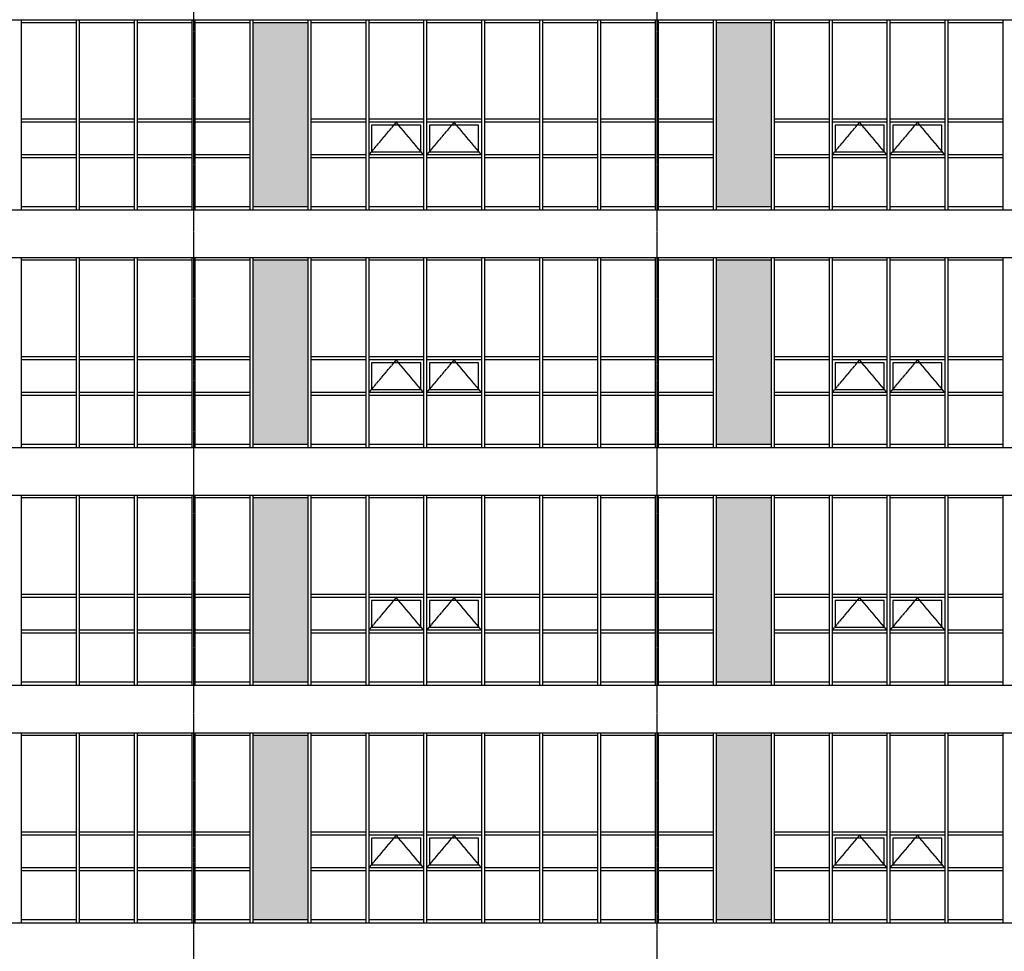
# Model space of a CAD drawing. Header units: millimetres. Extents: x 3445018 to 4174071, y -6064565 to -5122887.
# Tile 138 of 192: x 3752399 to 3768974, y -5332919 to -5317239. Entities that reach past the tile are written whole.
import ezdxf

# ---------------------------------------------------------------- set-up
doc = ezdxf.new("R2010")
doc.units = ezdxf.units.MM
doc.header["$MEASUREMENT"] = 0
doc.linetypes.add('CEN', pattern=[66, 60, -2, 2, -2])
for name, color, linetype in [('CEN', 13, 'CEN'), ('FI', 6, 'CONTINUOUS'), ('SO-252', 252, 'CONTINUOUS'), ('WIN1', 4, 'CONTINUOUS'), ('WIN2', 9, 'CONTINUOUS')]:
    doc.layers.add(name, color=color, linetype=linetype)

msp = doc.modelspace()

# ---------------------------------------------------------------- hatches: boundary and pattern name
at = {"layer": 'SO-252', "ltscale": 200}
h = msp.add_hatch(color=256, dxfattribs=at)
h.dxf.hatch_style = 1
h.paths.add_polyline_path([(3779724.138, -5317289.461), (3780749.138, -5317289.461), (3780749.138, -5320389.461), (3779724.138, -5320389.461)])
h.paths.add_polyline_path([(3771924.138, -5317289.461), (3772849.138, -5317289.461), (3772849.138, -5320389.461), (3771924.138, -5320389.461)])
h.paths.add_polyline_path([(3764124.138, -5317289.461), (3765049.138, -5317289.461), (3765049.138, -5320389.461), (3764124.138, -5320389.461)])
h.paths.add_polyline_path([(3756324.138, -5317289.461), (3757249.138, -5317289.461), (3757249.138, -5320389.461), (3756324.138, -5320389.461)])
h.paths.add_polyline_path([(3748524.138, -5317289.461), (3749449.138, -5317289.461), (3749449.138, -5320389.461), (3748524.138, -5320389.461)])
h = msp.add_hatch(color=256, dxfattribs=at)
h.dxf.hatch_style = 1
h.paths.add_polyline_path([(3779724.138, -5321289.461), (3780749.138, -5321289.461), (3780749.138, -5324389.461), (3779724.138, -5324389.461)])
h.paths.add_polyline_path([(3771924.138, -5321289.461), (3772849.138, -5321289.461), (3772849.138, -5324389.461), (3771924.138, -5324389.461)])
h.paths.add_polyline_path([(3764124.138, -5321289.461), (3765049.138, -5321289.461), (3765049.138, -5324389.461), (3764124.138, -5324389.461)])
h.paths.add_polyline_path([(3756324.138, -5321289.461), (3757249.138, -5321289.461), (3757249.138, -5324389.461), (3756324.138, -5324389.461)])
h.paths.add_polyline_path([(3748524.138, -5321289.461), (3749449.138, -5321289.461), (3749449.138, -5324389.461), (3748524.138, -5324389.461)])
h = msp.add_hatch(color=256, dxfattribs=at)
h.dxf.hatch_style = 1
h.paths.add_polyline_path([(3779724.138, -5325289.461), (3780749.138, -5325289.461), (3780749.138, -5328389.461), (3779724.138, -5328389.461)])
h.paths.add_polyline_path([(3771924.138, -5325289.461), (3772849.138, -5325289.461), (3772849.138, -5328389.461), (3771924.138, -5328389.461)])
h.paths.add_polyline_path([(3764124.138, -5325289.461), (3765049.138, -5325289.461), (3765049.138, -5328389.461), (3764124.138, -5328389.461)])
h.paths.add_polyline_path([(3756324.138, -5325289.461), (3757249.138, -5325289.461), (3757249.138, -5328389.461), (3756324.138, -5328389.461)])
h.paths.add_polyline_path([(3748524.138, -5325289.461), (3749449.138, -5325289.461), (3749449.138, -5328389.461), (3748524.138, -5328389.461)])
h = msp.add_hatch(color=256, dxfattribs=at)
h.dxf.hatch_style = 1
h.paths.add_polyline_path([(3779724.138, -5329289.461), (3780749.138, -5329289.461), (3780749.138, -5332389.461), (3779724.138, -5332389.461)])
h.paths.add_polyline_path([(3771924.138, -5329289.461), (3772849.138, -5329289.461), (3772849.138, -5332389.461), (3771924.138, -5332389.461)])
h.paths.add_polyline_path([(3764124.138, -5329289.461), (3765049.138, -5329289.461), (3765049.138, -5332389.461), (3764124.138, -5332389.461)])
h.paths.add_polyline_path([(3756324.138, -5329289.461), (3757249.138, -5329289.461), (3757249.138, -5332389.461), (3756324.138, -5332389.461)])
h.paths.add_polyline_path([(3748524.138, -5329289.461), (3749449.138, -5329289.461), (3749449.138, -5332389.461), (3748524.138, -5332389.461)])

# ---------------------------------------------------------------- linework, layer by layer
at = {"layer": 'CEN'}
for p, q in [((3755324.138, -5293351.227), (3755324.138, -5349279.63)), ((3763124.138, -5293351.227), (3763124.138, -5349279.63)), ((3741116.369, -5320439.461), (3785824.138, -5320439.461)), ((3741116.369, -5324439.461), (3785824.138, -5324439.461)), ((3741116.369, -5328439.461), (3785824.138, -5328439.461)), ((3741116.369, -5332439.461), (3785824.138, -5332439.461))]:
    msp.add_line(p, q, dxfattribs=at)
for points in [[(3759199.138, -5319514.461), (3758736.638, -5318964.461), (3758274.138, -5319514.461)], [(3760174.138, -5319514.461), (3759711.638, -5318964.461), (3759249.138, -5319514.461)], [(3766999.138, -5319514.461), (3766536.638, -5318964.461), (3766074.138, -5319514.461)], [(3767974.138, -5319514.461), (3767511.638, -5318964.461), (3767049.138, -5319514.461)], [(3759199.138, -5323514.461), (3758736.638, -5322964.461), (3758274.138, -5323514.461)], [(3760174.138, -5323514.461), (3759711.638, -5322964.461), (3759249.138, -5323514.461)], [(3766999.138, -5323514.461), (3766536.638, -5322964.461), (3766074.138, -5323514.461)], [(3767974.138, -5323514.461), (3767511.638, -5322964.461), (3767049.138, -5323514.461)], [(3759199.138, -5327514.461), (3758736.638, -5326964.461), (3758274.138, -5327514.461)], [(3760174.138, -5327514.461), (3759711.638, -5326964.461), (3759249.138, -5327514.461)], [(3766999.138, -5327514.461), (3766536.638, -5326964.461), (3766074.138, -5327514.461)], [(3767974.138, -5327514.461), (3767511.638, -5326964.461), (3767049.138, -5327514.461)], [(3759199.138, -5331514.461), (3758736.638, -5330964.461), (3758274.138, -5331514.461)], [(3760174.138, -5331514.461), (3759711.638, -5330964.461), (3759249.138, -5331514.461)], [(3766999.138, -5331514.461), (3766536.638, -5330964.461), (3766074.138, -5331514.461)], [(3767974.138, -5331514.461), (3767511.638, -5330964.461), (3767049.138, -5331514.461)]]:
    msp.add_lwpolyline(points, dxfattribs=at)
at = {"layer": 'FI', "ltscale": 200}
for p, q in [((3745349.138, -5320439.461), (3780899.138, -5320439.461)), ((3745349.138, -5321239.461), (3780899.138, -5321239.461)), ((3745349.138, -5324439.461), (3780899.138, -5324439.461)), ((3745349.138, -5325239.461), (3780899.138, -5325239.461)), ((3745349.138, -5328439.461), (3780899.138, -5328439.461)), ((3745349.138, -5329239.461), (3780899.138, -5329239.461)), ((3745349.138, -5332439.461), (3780899.138, -5332439.461))]:
    msp.add_line(p, q, dxfattribs=at)
at = {"layer": 'WIN1', "ltscale": 200}
for p, q in [((3745449.138, -5317239.461), (3780799.138, -5317239.461)), ((3752424.138, -5317239.461), (3752424.138, -5320439.461)), ((3753349.138, -5317239.461), (3753349.138, -5320439.461)), ((3753399.138, -5317239.461), (3753399.138, -5320439.461)), ((3754324.138, -5317239.461), (3754324.138, -5320439.461)), ((3754374.138, -5317239.461), (3754374.138, -5320439.461)), ((3755299.138, -5317239.461), (3755299.138, -5320439.461)), ((3755349.138, -5317239.461), (3755349.138, -5320439.461)), ((3756274.138, -5317239.461), (3756274.138, -5320439.461)), ((3756324.138, -5317239.461), (3756324.138, -5320439.461)), ((3757249.138, -5317239.461), (3757249.138, -5320439.461)), ((3757299.138, -5317239.461), (3757299.138, -5320439.461)), ((3758224.138, -5317239.461), (3758224.138, -5320439.461)), ((3758274.138, -5317239.461), (3758274.138, -5320439.461)), ((3759199.138, -5317239.461), (3759199.138, -5320439.461)), ((3759249.138, -5317239.461), (3759249.138, -5320439.461)), ((3760174.138, -5317239.461), (3760174.138, -5320439.461)), ((3760224.138, -5317239.461), (3760224.138, -5320439.461)), ((3761149.138, -5317239.461), (3761149.138, -5320439.461)), ((3761199.138, -5317239.461), (3761199.138, -5320439.461)), ((3762124.138, -5317239.461), (3762124.138, -5320439.461)), ((3762174.138, -5317239.461), (3762174.138, -5320439.461)), ((3763099.138, -5317239.461), (3763099.138, -5320439.461)), ((3763149.138, -5317239.461), (3763149.138, -5320439.461)), ((3764074.138, -5317239.461), (3764074.138, -5320439.461)), ((3764124.138, -5317239.461), (3764124.138, -5320439.461)), ((3765049.138, -5317239.461), (3765049.138, -5320439.461)), ((3765099.138, -5317239.461), (3765099.138, -5320439.461)), ((3766024.138, -5317239.461), (3766024.138, -5320439.461)), ((3766074.138, -5317239.461), (3766074.138, -5320439.461)), ((3766999.138, -5317239.461), (3766999.138, -5320439.461)), ((3767049.138, -5317239.461), (3767049.138, -5320439.461)), ((3767974.138, -5317239.461), (3767974.138, -5320439.461)), ((3768024.138, -5317239.461), (3768024.138, -5320439.461)), ((3768949.138, -5317239.461), (3768949.138, -5320439.461)), ((3753349.138, -5317289.461), (3752424.138, -5317289.461)), ((3754324.138, -5317289.461), (3753399.138, -5317289.461)), ((3755299.138, -5317289.461), (3754374.138, -5317289.461)), ((3756274.138, -5317289.461), (3755349.138, -5317289.461)), ((3757249.138, -5317289.461), (3756324.138, -5317289.461)), ((3758224.138, -5317289.461), (3757299.138, -5317289.461)), ((3759199.138, -5317289.461), (3758274.138, -5317289.461)), ((3760174.138, -5317289.461), (3759249.138, -5317289.461)), ((3761149.138, -5317289.461), (3760224.138, -5317289.461)), ((3762124.138, -5317289.461), (3761199.138, -5317289.461)), ((3763099.138, -5317289.461), (3762174.138, -5317289.461)), ((3764074.138, -5317289.461), (3763149.138, -5317289.461)), ((3765049.138, -5317289.461), (3764124.138, -5317289.461)), ((3766024.138, -5317289.461), (3765099.138, -5317289.461)), ((3766999.138, -5317289.461), (3766074.138, -5317289.461)), ((3767974.138, -5317289.461), (3767049.138, -5317289.461)), ((3768949.138, -5317289.461), (3768024.138, -5317289.461)), ((3753349.138, -5318914.461), (3752424.138, -5318914.461)), ((3754324.138, -5318914.461), (3753399.138, -5318914.461)), ((3755299.138, -5318914.461), (3754374.138, -5318914.461)), ((3756274.138, -5318914.461), (3755349.138, -5318914.461)), ((3758224.138, -5318914.461), (3757299.138, -5318914.461)), ((3759199.138, -5318914.461), (3758274.138, -5318914.461)), ((3760174.138, -5318914.461), (3759249.138, -5318914.461)), ((3761149.138, -5318914.461), (3760224.138, -5318914.461)), ((3762124.138, -5318914.461), (3761199.138, -5318914.461)), ((3763099.138, -5318914.461), (3762174.138, -5318914.461)), ((3764074.138, -5318914.461), (3763149.138, -5318914.461)), ((3766024.138, -5318914.461), (3765099.138, -5318914.461)), ((3766999.138, -5318914.461), (3766074.138, -5318914.461)), ((3767974.138, -5318914.461), (3767049.138, -5318914.461)), ((3768949.138, -5318914.461), (3768024.138, -5318914.461)), ((3753349.138, -5318964.461), (3752424.138, -5318964.461)), ((3754324.138, -5318964.461), (3753399.138, -5318964.461)), ((3755299.138, -5318964.461), (3754374.138, -5318964.461)), ((3756274.138, -5318964.461), (3755349.138, -5318964.461)), ((3758224.138, -5318964.461), (3757299.138, -5318964.461)), ((3759199.138, -5318964.461), (3758274.138, -5318964.461)), ((3760174.138, -5318964.461), (3759249.138, -5318964.461)), ((3761149.138, -5318964.461), (3760224.138, -5318964.461)), ((3762124.138, -5318964.461), (3761199.138, -5318964.461)), ((3763099.138, -5318964.461), (3762174.138, -5318964.461)), ((3764074.138, -5318964.461), (3763149.138, -5318964.461)), ((3766024.138, -5318964.461), (3765099.138, -5318964.461)), ((3766999.138, -5318964.461), (3766074.138, -5318964.461)), ((3767974.138, -5318964.461), (3767049.138, -5318964.461)), ((3768949.138, -5318964.461), (3768024.138, -5318964.461)), ((3753349.138, -5319514.461), (3752424.138, -5319514.461)), ((3753349.138, -5319564.461), (3752424.138, -5319564.461)), ((3754324.138, -5319514.461), (3753399.138, -5319514.461)), ((3754324.138, -5319564.461), (3753399.138, -5319564.461)), ((3755299.138, -5319514.461), (3754374.138, -5319514.461)), ((3755299.138, -5319564.461), (3754374.138, -5319564.461)), ((3756274.138, -5319514.461), (3755349.138, -5319514.461)), ((3756274.138, -5319564.461), (3755349.138, -5319564.461)), ((3758224.138, -5319514.461), (3757299.138, -5319514.461)), ((3758224.138, -5319564.461), (3757299.138, -5319564.461)), ((3759199.138, -5319514.461), (3758274.138, -5319514.461)), ((3759199.138, -5319564.461), (3758274.138, -5319564.461)), ((3760174.138, -5319514.461), (3759249.138, -5319514.461)), ((3760174.138, -5319564.461), (3759249.138, -5319564.461)), ((3761149.138, -5319514.461), (3760224.138, -5319514.461)), ((3761149.138, -5319564.461), (3760224.138, -5319564.461)), ((3762124.138, -5319514.461), (3761199.138, -5319514.461)), ((3762124.138, -5319564.461), (3761199.138, -5319564.461)), ((3763099.138, -5319514.461), (3762174.138, -5319514.461)), ((3763099.138, -5319564.461), (3762174.138, -5319564.461)), ((3764074.138, -5319514.461), (3763149.138, -5319514.461)), ((3764074.138, -5319564.461), (3763149.138, -5319564.461)), ((3766024.138, -5319514.461), (3765099.138, -5319514.461)), ((3766024.138, -5319564.461), (3765099.138, -5319564.461)), ((3766999.138, -5319514.461), (3766074.138, -5319514.461)), ((3766999.138, -5319564.461), (3766074.138, -5319564.461)), ((3767974.138, -5319514.461), (3767049.138, -5319514.461)), ((3767974.138, -5319564.461), (3767049.138, -5319564.461)), ((3768949.138, -5319514.461), (3768024.138, -5319514.461)), ((3768949.138, -5319564.461), (3768024.138, -5319564.461)), ((3753349.138, -5320389.461), (3752424.138, -5320389.461)), ((3754324.138, -5320389.461), (3753399.138, -5320389.461)), ((3755299.138, -5320389.461), (3754374.138, -5320389.461)), ((3756274.138, -5320389.461), (3755349.138, -5320389.461)), ((3757249.138, -5320389.461), (3756324.138, -5320389.461)), ((3758224.138, -5320389.461), (3757299.138, -5320389.461)), ((3759199.138, -5320389.461), (3758274.138, -5320389.461)), ((3760174.138, -5320389.461), (3759249.138, -5320389.461)), ((3761149.138, -5320389.461), (3760224.138, -5320389.461)), ((3762124.138, -5320389.461), (3761199.138, -5320389.461)), ((3763099.138, -5320389.461), (3762174.138, -5320389.461)), ((3764074.138, -5320389.461), (3763149.138, -5320389.461)), ((3765049.138, -5320389.461), (3764124.138, -5320389.461)), ((3766024.138, -5320389.461), (3765099.138, -5320389.461)), ((3766999.138, -5320389.461), (3766074.138, -5320389.461)), ((3767974.138, -5320389.461), (3767049.138, -5320389.461)), ((3768949.138, -5320389.461), (3768024.138, -5320389.461)), ((3745449.138, -5320439.461), (3780799.138, -5320439.461)), ((3745449.138, -5321239.461), (3780799.138, -5321239.461)), ((3752424.138, -5321239.461), (3752424.138, -5324439.461)), ((3753349.138, -5321289.461), (3752424.138, -5321289.461)), ((3753349.138, -5321239.461), (3753349.138, -5324439.461)), ((3753399.138, -5321239.461), (3753399.138, -5324439.461)), ((3754324.138, -5321289.461), (3753399.138, -5321289.461)), ((3754324.138, -5321239.461), (3754324.138, -5324439.461)), ((3754374.138, -5321239.461), (3754374.138, -5324439.461)), ((3755299.138, -5321289.461), (3754374.138, -5321289.461)), ((3755299.138, -5321239.461), (3755299.138, -5324439.461)), ((3755349.138, -5321239.461), (3755349.138, -5324439.461)), ((3756274.138, -5321289.461), (3755349.138, -5321289.461)), ((3756274.138, -5321239.461), (3756274.138, -5324439.461)), ((3756324.138, -5321239.461), (3756324.138, -5324439.461)), ((3757249.138, -5321289.461), (3756324.138, -5321289.461)), ((3757249.138, -5321239.461), (3757249.138, -5324439.461)), ((3757299.138, -5321239.461), (3757299.138, -5324439.461)), ((3758224.138, -5321289.461), (3757299.138, -5321289.461)), ((3758224.138, -5321239.461), (3758224.138, -5324439.461)), ((3758274.138, -5321239.461), (3758274.138, -5324439.461)), ((3759199.138, -5321289.461), (3758274.138, -5321289.461)), ((3759199.138, -5321239.461), (3759199.138, -5324439.461)), ((3759249.138, -5321239.461), (3759249.138, -5324439.461)), ((3760174.138, -5321289.461), (3759249.138, -5321289.461)), ((3760174.138, -5321239.461), (3760174.138, -5324439.461)), ((3760224.138, -5321239.461), (3760224.138, -5324439.461)), ((3761149.138, -5321289.461), (3760224.138, -5321289.461)), ((3761149.138, -5321239.461), (3761149.138, -5324439.461)), ((3761199.138, -5321239.461), (3761199.138, -5324439.461)), ((3762124.138, -5321289.461), (3761199.138, -5321289.461)), ((3762124.138, -5321239.461), (3762124.138, -5324439.461)), ((3762174.138, -5321239.461), (3762174.138, -5324439.461)), ((3763099.138, -5321289.461), (3762174.138, -5321289.461)), ((3763099.138, -5321239.461), (3763099.138, -5324439.461)), ((3763149.138, -5321239.461), (3763149.138, -5324439.461)), ((3764074.138, -5321289.461), (3763149.138, -5321289.461)), ((3764074.138, -5321239.461), (3764074.138, -5324439.461)), ((3764124.138, -5321239.461), (3764124.138, -5324439.461)), ((3765049.138, -5321289.461), (3764124.138, -5321289.461)), ((3765049.138, -5321239.461), (3765049.138, -5324439.461)), ((3765099.138, -5321239.461), (3765099.138, -5324439.461)), ((3766024.138, -5321289.461), (3765099.138, -5321289.461)), ((3766024.138, -5321239.461), (3766024.138, -5324439.461)), ((3766074.138, -5321239.461), (3766074.138, -5324439.461)), ((3766999.138, -5321289.461), (3766074.138, -5321289.461)), ((3766999.138, -5321239.461), (3766999.138, -5324439.461)), ((3767049.138, -5321239.461), (3767049.138, -5324439.461)), ((3767974.138, -5321289.461), (3767049.138, -5321289.461)), ((3767974.138, -5321239.461), (3767974.138, -5324439.461)), ((3768024.138, -5321239.461), (3768024.138, -5324439.461)), ((3768949.138, -5321289.461), (3768024.138, -5321289.461)), ((3768949.138, -5321239.461), (3768949.138, -5324439.461)), ((3753349.138, -5322914.461), (3752424.138, -5322914.461)), ((3753349.138, -5322964.461), (3752424.138, -5322964.461)), ((3754324.138, -5322914.461), (3753399.138, -5322914.461)), ((3754324.138, -5322964.461), (3753399.138, -5322964.461)), ((3755299.138, -5322914.461), (3754374.138, -5322914.461)), ((3755299.138, -5322964.461), (3754374.138, -5322964.461)), ((3756274.138, -5322914.461), (3755349.138, -5322914.461)), ((3756274.138, -5322964.461), (3755349.138, -5322964.461)), ((3758224.138, -5322914.461), (3757299.138, -5322914.461)), ((3758224.138, -5322964.461), (3757299.138, -5322964.461)), ((3759199.138, -5322914.461), (3758274.138, -5322914.461)), ((3759199.138, -5322964.461), (3758274.138, -5322964.461)), ((3760174.138, -5322914.461), (3759249.138, -5322914.461)), ((3760174.138, -5322964.461), (3759249.138, -5322964.461)), ((3761149.138, -5322914.461), (3760224.138, -5322914.461)), ((3761149.138, -5322964.461), (3760224.138, -5322964.461)), ((3762124.138, -5322914.461), (3761199.138, -5322914.461)), ((3762124.138, -5322964.461), (3761199.138, -5322964.461)), ((3763099.138, -5322914.461), (3762174.138, -5322914.461)), ((3763099.138, -5322964.461), (3762174.138, -5322964.461)), ((3764074.138, -5322914.461), (3763149.138, -5322914.461)), ((3764074.138, -5322964.461), (3763149.138, -5322964.461)), ((3766024.138, -5322914.461), (3765099.138, -5322914.461)), ((3766024.138, -5322964.461), (3765099.138, -5322964.461)), ((3766999.138, -5322914.461), (3766074.138, -5322914.461)), ((3766999.138, -5322964.461), (3766074.138, -5322964.461)), ((3767974.138, -5322914.461), (3767049.138, -5322914.461)), ((3767974.138, -5322964.461), (3767049.138, -5322964.461)), ((3768949.138, -5322914.461), (3768024.138, -5322914.461)), ((3768949.138, -5322964.461), (3768024.138, -5322964.461)), ((3753349.138, -5323514.461), (3752424.138, -5323514.461)), ((3754324.138, -5323514.461), (3753399.138, -5323514.461)), ((3755299.138, -5323514.461), (3754374.138, -5323514.461)), ((3756274.138, -5323514.461), (3755349.138, -5323514.461)), ((3758224.138, -5323514.461), (3757299.138, -5323514.461)), ((3759199.138, -5323514.461), (3758274.138, -5323514.461)), ((3760174.138, -5323514.461), (3759249.138, -5323514.461)), ((3761149.138, -5323514.461), (3760224.138, -5323514.461)), ((3762124.138, -5323514.461), (3761199.138, -5323514.461)), ((3763099.138, -5323514.461), (3762174.138, -5323514.461)), ((3764074.138, -5323514.461), (3763149.138, -5323514.461)), ((3766024.138, -5323514.461), (3765099.138, -5323514.461)), ((3766999.138, -5323514.461), (3766074.138, -5323514.461)), ((3767974.138, -5323514.461), (3767049.138, -5323514.461)), ((3768949.138, -5323514.461), (3768024.138, -5323514.461)), ((3753349.138, -5323564.461), (3752424.138, -5323564.461)), ((3754324.138, -5323564.461), (3753399.138, -5323564.461)), ((3755299.138, -5323564.461), (3754374.138, -5323564.461)), ((3756274.138, -5323564.461), (3755349.138, -5323564.461)), ((3758224.138, -5323564.461), (3757299.138, -5323564.461)), ((3759199.138, -5323564.461), (3758274.138, -5323564.461)), ((3760174.138, -5323564.461), (3759249.138, -5323564.461)), ((3761149.138, -5323564.461), (3760224.138, -5323564.461)), ((3762124.138, -5323564.461), (3761199.138, -5323564.461)), ((3763099.138, -5323564.461), (3762174.138, -5323564.461)), ((3764074.138, -5323564.461), (3763149.138, -5323564.461)), ((3766024.138, -5323564.461), (3765099.138, -5323564.461)), ((3766999.138, -5323564.461), (3766074.138, -5323564.461)), ((3767974.138, -5323564.461), (3767049.138, -5323564.461)), ((3768949.138, -5323564.461), (3768024.138, -5323564.461)), ((3745449.138, -5324439.461), (3780799.138, -5324439.461)), ((3753349.138, -5324389.461), (3752424.138, -5324389.461)), ((3754324.138, -5324389.461), (3753399.138, -5324389.461)), ((3755299.138, -5324389.461), (3754374.138, -5324389.461)), ((3756274.138, -5324389.461), (3755349.138, -5324389.461)), ((3757249.138, -5324389.461), (3756324.138, -5324389.461)), ((3758224.138, -5324389.461), (3757299.138, -5324389.461)), ((3759199.138, -5324389.461), (3758274.138, -5324389.461)), ((3760174.138, -5324389.461), (3759249.138, -5324389.461)), ((3761149.138, -5324389.461), (3760224.138, -5324389.461)), ((3762124.138, -5324389.461), (3761199.138, -5324389.461)), ((3763099.138, -5324389.461), (3762174.138, -5324389.461)), ((3764074.138, -5324389.461), (3763149.138, -5324389.461)), ((3765049.138, -5324389.461), (3764124.138, -5324389.461)), ((3766024.138, -5324389.461), (3765099.138, -5324389.461)), ((3766999.138, -5324389.461), (3766074.138, -5324389.461)), ((3767974.138, -5324389.461), (3767049.138, -5324389.461)), ((3768949.138, -5324389.461), (3768024.138, -5324389.461)), ((3745449.138, -5325239.461), (3780799.138, -5325239.461)), ((3752424.138, -5325239.461), (3752424.138, -5328439.461)), ((3753349.138, -5325289.461), (3752424.138, -5325289.461)), ((3753349.138, -5325239.461), (3753349.138, -5328439.461)), ((3753399.138, -5325239.461), (3753399.138, -5328439.461)), ((3754324.138, -5325289.461), (3753399.138, -5325289.461)), ((3754324.138, -5325239.461), (3754324.138, -5328439.461)), ((3754374.138, -5325239.461), (3754374.138, -5328439.461)), ((3755299.138, -5325289.461), (3754374.138, -5325289.461)), ((3755299.138, -5325239.461), (3755299.138, -5328439.461)), ((3755349.138, -5325239.461), (3755349.138, -5328439.461)), ((3756274.138, -5325289.461), (3755349.138, -5325289.461)), ((3756274.138, -5325239.461), (3756274.138, -5328439.461)), ((3756324.138, -5325239.461), (3756324.138, -5328439.461)), ((3757249.138, -5325289.461), (3756324.138, -5325289.461)), ((3757249.138, -5325239.461), (3757249.138, -5328439.461)), ((3757299.138, -5325239.461), (3757299.138, -5328439.461)), ((3758224.138, -5325289.461), (3757299.138, -5325289.461)), ((3758224.138, -5325239.461), (3758224.138, -5328439.461)), ((3758274.138, -5325239.461), (3758274.138, -5328439.461)), ((3759199.138, -5325289.461), (3758274.138, -5325289.461)), ((3759199.138, -5325239.461), (3759199.138, -5328439.461)), ((3759249.138, -5325239.461), (3759249.138, -5328439.461)), ((3760174.138, -5325289.461), (3759249.138, -5325289.461)), ((3760174.138, -5325239.461), (3760174.138, -5328439.461)), ((3760224.138, -5325239.461), (3760224.138, -5328439.461)), ((3761149.138, -5325289.461), (3760224.138, -5325289.461)), ((3761149.138, -5325239.461), (3761149.138, -5328439.461)), ((3761199.138, -5325239.461), (3761199.138, -5328439.461)), ((3762124.138, -5325289.461), (3761199.138, -5325289.461)), ((3762124.138, -5325239.461), (3762124.138, -5328439.461)), ((3762174.138, -5325239.461), (3762174.138, -5328439.461)), ((3763099.138, -5325289.461), (3762174.138, -5325289.461)), ((3763099.138, -5325239.461), (3763099.138, -5328439.461)), ((3763149.138, -5325239.461), (3763149.138, -5328439.461)), ((3764074.138, -5325289.461), (3763149.138, -5325289.461)), ((3764074.138, -5325239.461), (3764074.138, -5328439.461)), ((3764124.138, -5325239.461), (3764124.138, -5328439.461)), ((3765049.138, -5325289.461), (3764124.138, -5325289.461)), ((3765049.138, -5325239.461), (3765049.138, -5328439.461)), ((3765099.138, -5325239.461), (3765099.138, -5328439.461)), ((3766024.138, -5325289.461), (3765099.138, -5325289.461)), ((3766024.138, -5325239.461), (3766024.138, -5328439.461)), ((3766074.138, -5325239.461), (3766074.138, -5328439.461)), ((3766999.138, -5325289.461), (3766074.138, -5325289.461)), ((3766999.138, -5325239.461), (3766999.138, -5328439.461)), ((3767049.138, -5325239.461), (3767049.138, -5328439.461)), ((3767974.138, -5325289.461), (3767049.138, -5325289.461)), ((3767974.138, -5325239.461), (3767974.138, -5328439.461)), ((3768024.138, -5325239.461), (3768024.138, -5328439.461)), ((3768949.138, -5325289.461), (3768024.138, -5325289.461)), ((3768949.138, -5325239.461), (3768949.138, -5328439.461)), ((3753349.138, -5326914.461), (3752424.138, -5326914.461)), ((3753349.138, -5326964.461), (3752424.138, -5326964.461)), ((3754324.138, -5326914.461), (3753399.138, -5326914.461)), ((3754324.138, -5326964.461), (3753399.138, -5326964.461)), ((3755299.138, -5326914.461), (3754374.138, -5326914.461)), ((3755299.138, -5326964.461), (3754374.138, -5326964.461)), ((3756274.138, -5326914.461), (3755349.138, -5326914.461)), ((3756274.138, -5326964.461), (3755349.138, -5326964.461)), ((3758224.138, -5326914.461), (3757299.138, -5326914.461)), ((3758224.138, -5326964.461), (3757299.138, -5326964.461)), ((3759199.138, -5326914.461), (3758274.138, -5326914.461)), ((3759199.138, -5326964.461), (3758274.138, -5326964.461)), ((3760174.138, -5326914.461), (3759249.138, -5326914.461)), ((3760174.138, -5326964.461), (3759249.138, -5326964.461)), ((3761149.138, -5326914.461), (3760224.138, -5326914.461)), ((3761149.138, -5326964.461), (3760224.138, -5326964.461)), ((3762124.138, -5326914.461), (3761199.138, -5326914.461)), ((3762124.138, -5326964.461), (3761199.138, -5326964.461)), ((3763099.138, -5326914.461), (3762174.138, -5326914.461)), ((3763099.138, -5326964.461), (3762174.138, -5326964.461)), ((3764074.138, -5326914.461), (3763149.138, -5326914.461)), ((3764074.138, -5326964.461), (3763149.138, -5326964.461)), ((3766024.138, -5326914.461), (3765099.138, -5326914.461)), ((3766024.138, -5326964.461), (3765099.138, -5326964.461)), ((3766999.138, -5326914.461), (3766074.138, -5326914.461)), ((3766999.138, -5326964.461), (3766074.138, -5326964.461)), ((3767974.138, -5326914.461), (3767049.138, -5326914.461)), ((3767974.138, -5326964.461), (3767049.138, -5326964.461)), ((3768949.138, -5326914.461), (3768024.138, -5326914.461)), ((3768949.138, -5326964.461), (3768024.138, -5326964.461)), ((3753349.138, -5327514.461), (3752424.138, -5327514.461)), ((3754324.138, -5327514.461), (3753399.138, -5327514.461)), ((3755299.138, -5327514.461), (3754374.138, -5327514.461)), ((3756274.138, -5327514.461), (3755349.138, -5327514.461)), ((3758224.138, -5327514.461), (3757299.138, -5327514.461)), ((3759199.138, -5327514.461), (3758274.138, -5327514.461)), ((3760174.138, -5327514.461), (3759249.138, -5327514.461)), ((3761149.138, -5327514.461), (3760224.138, -5327514.461)), ((3762124.138, -5327514.461), (3761199.138, -5327514.461)), ((3763099.138, -5327514.461), (3762174.138, -5327514.461)), ((3764074.138, -5327514.461), (3763149.138, -5327514.461)), ((3766024.138, -5327514.461), (3765099.138, -5327514.461)), ((3766999.138, -5327514.461), (3766074.138, -5327514.461)), ((3767974.138, -5327514.461), (3767049.138, -5327514.461)), ((3768949.138, -5327514.461), (3768024.138, -5327514.461)), ((3753349.138, -5327564.461), (3752424.138, -5327564.461)), ((3754324.138, -5327564.461), (3753399.138, -5327564.461)), ((3755299.138, -5327564.461), (3754374.138, -5327564.461)), ((3756274.138, -5327564.461), (3755349.138, -5327564.461)), ((3758224.138, -5327564.461), (3757299.138, -5327564.461)), ((3759199.138, -5327564.461), (3758274.138, -5327564.461)), ((3760174.138, -5327564.461), (3759249.138, -5327564.461)), ((3761149.138, -5327564.461), (3760224.138, -5327564.461)), ((3762124.138, -5327564.461), (3761199.138, -5327564.461)), ((3763099.138, -5327564.461), (3762174.138, -5327564.461)), ((3764074.138, -5327564.461), (3763149.138, -5327564.461)), ((3766024.138, -5327564.461), (3765099.138, -5327564.461)), ((3766999.138, -5327564.461), (3766074.138, -5327564.461)), ((3767974.138, -5327564.461), (3767049.138, -5327564.461)), ((3768949.138, -5327564.461), (3768024.138, -5327564.461)), ((3745449.138, -5328439.461), (3780799.138, -5328439.461)), ((3753349.138, -5328389.461), (3752424.138, -5328389.461)), ((3754324.138, -5328389.461), (3753399.138, -5328389.461)), ((3755299.138, -5328389.461), (3754374.138, -5328389.461)), ((3756274.138, -5328389.461), (3755349.138, -5328389.461)), ((3757249.138, -5328389.461), (3756324.138, -5328389.461)), ((3758224.138, -5328389.461), (3757299.138, -5328389.461)), ((3759199.138, -5328389.461), (3758274.138, -5328389.461)), ((3760174.138, -5328389.461), (3759249.138, -5328389.461)), ((3761149.138, -5328389.461), (3760224.138, -5328389.461)), ((3762124.138, -5328389.461), (3761199.138, -5328389.461)), ((3763099.138, -5328389.461), (3762174.138, -5328389.461)), ((3764074.138, -5328389.461), (3763149.138, -5328389.461)), ((3765049.138, -5328389.461), (3764124.138, -5328389.461)), ((3766024.138, -5328389.461), (3765099.138, -5328389.461)), ((3766999.138, -5328389.461), (3766074.138, -5328389.461)), ((3767974.138, -5328389.461), (3767049.138, -5328389.461)), ((3768949.138, -5328389.461), (3768024.138, -5328389.461)), ((3745449.138, -5329239.461), (3780799.138, -5329239.461)), ((3752424.138, -5329239.461), (3752424.138, -5332439.461)), ((3753349.138, -5329289.461), (3752424.138, -5329289.461)), ((3753349.138, -5329239.461), (3753349.138, -5332439.461)), ((3753399.138, -5329239.461), (3753399.138, -5332439.461)), ((3754324.138, -5329289.461), (3753399.138, -5329289.461)), ((3754324.138, -5329239.461), (3754324.138, -5332439.461)), ((3754374.138, -5329239.461), (3754374.138, -5332439.461)), ((3755299.138, -5329289.461), (3754374.138, -5329289.461)), ((3755299.138, -5329239.461), (3755299.138, -5332439.461)), ((3755349.138, -5329239.461), (3755349.138, -5332439.461)), ((3756274.138, -5329289.461), (3755349.138, -5329289.461)), ((3756274.138, -5329239.461), (3756274.138, -5332439.461)), ((3756324.138, -5329239.461), (3756324.138, -5332439.461)), ((3757249.138, -5329289.461), (3756324.138, -5329289.461)), ((3757249.138, -5329239.461), (3757249.138, -5332439.461)), ((3757299.138, -5329239.461), (3757299.138, -5332439.461)), ((3758224.138, -5329289.461), (3757299.138, -5329289.461)), ((3758224.138, -5329239.461), (3758224.138, -5332439.461)), ((3758274.138, -5329239.461), (3758274.138, -5332439.461)), ((3759199.138, -5329289.461), (3758274.138, -5329289.461)), ((3759199.138, -5329239.461), (3759199.138, -5332439.461)), ((3759249.138, -5329239.461), (3759249.138, -5332439.461)), ((3760174.138, -5329289.461), (3759249.138, -5329289.461)), ((3760174.138, -5329239.461), (3760174.138, -5332439.461)), ((3760224.138, -5329239.461), (3760224.138, -5332439.461)), ((3761149.138, -5329289.461), (3760224.138, -5329289.461)), ((3761149.138, -5329239.461), (3761149.138, -5332439.461)), ((3761199.138, -5329239.461), (3761199.138, -5332439.461)), ((3762124.138, -5329289.461), (3761199.138, -5329289.461)), ((3762124.138, -5329239.461), (3762124.138, -5332439.461)), ((3762174.138, -5329239.461), (3762174.138, -5332439.461)), ((3763099.138, -5329289.461), (3762174.138, -5329289.461)), ((3763099.138, -5329239.461), (3763099.138, -5332439.461)), ((3763149.138, -5329239.461), (3763149.138, -5332439.461)), ((3764074.138, -5329289.461), (3763149.138, -5329289.461)), ((3764074.138, -5329239.461), (3764074.138, -5332439.461)), ((3764124.138, -5329239.461), (3764124.138, -5332439.461)), ((3765049.138, -5329289.461), (3764124.138, -5329289.461)), ((3765049.138, -5329239.461), (3765049.138, -5332439.461)), ((3765099.138, -5329239.461), (3765099.138, -5332439.461)), ((3766024.138, -5329289.461), (3765099.138, -5329289.461)), ((3766024.138, -5329239.461), (3766024.138, -5332439.461)), ((3766074.138, -5329239.461), (3766074.138, -5332439.461)), ((3766999.138, -5329289.461), (3766074.138, -5329289.461)), ((3766999.138, -5329239.461), (3766999.138, -5332439.461)), ((3767049.138, -5329239.461), (3767049.138, -5332439.461)), ((3767974.138, -5329289.461), (3767049.138, -5329289.461)), ((3767974.138, -5329239.461), (3767974.138, -5332439.461)), ((3768024.138, -5329239.461), (3768024.138, -5332439.461)), ((3768949.138, -5329289.461), (3768024.138, -5329289.461)), ((3768949.138, -5329239.461), (3768949.138, -5332439.461)), ((3753349.138, -5330914.461), (3752424.138, -5330914.461)), ((3753349.138, -5330964.461), (3752424.138, -5330964.461)), ((3754324.138, -5330914.461), (3753399.138, -5330914.461)), ((3754324.138, -5330964.461), (3753399.138, -5330964.461)), ((3755299.138, -5330914.461), (3754374.138, -5330914.461)), ((3755299.138, -5330964.461), (3754374.138, -5330964.461)), ((3756274.138, -5330914.461), (3755349.138, -5330914.461)), ((3756274.138, -5330964.461), (3755349.138, -5330964.461)), ((3758224.138, -5330914.461), (3757299.138, -5330914.461)), ((3758224.138, -5330964.461), (3757299.138, -5330964.461)), ((3759199.138, -5330914.461), (3758274.138, -5330914.461)), ((3759199.138, -5330964.461), (3758274.138, -5330964.461)), ((3760174.138, -5330914.461), (3759249.138, -5330914.461)), ((3760174.138, -5330964.461), (3759249.138, -5330964.461)), ((3761149.138, -5330914.461), (3760224.138, -5330914.461)), ((3761149.138, -5330964.461), (3760224.138, -5330964.461)), ((3762124.138, -5330914.461), (3761199.138, -5330914.461)), ((3762124.138, -5330964.461), (3761199.138, -5330964.461)), ((3763099.138, -5330914.461), (3762174.138, -5330914.461)), ((3763099.138, -5330964.461), (3762174.138, -5330964.461)), ((3764074.138, -5330914.461), (3763149.138, -5330914.461)), ((3764074.138, -5330964.461), (3763149.138, -5330964.461)), ((3766024.138, -5330914.461), (3765099.138, -5330914.461)), ((3766024.138, -5330964.461), (3765099.138, -5330964.461)), ((3766999.138, -5330914.461), (3766074.138, -5330914.461)), ((3766999.138, -5330964.461), (3766074.138, -5330964.461)), ((3767974.138, -5330914.461), (3767049.138, -5330914.461)), ((3767974.138, -5330964.461), (3767049.138, -5330964.461)), ((3768949.138, -5330914.461), (3768024.138, -5330914.461)), ((3768949.138, -5330964.461), (3768024.138, -5330964.461)), ((3753349.138, -5331514.461), (3752424.138, -5331514.461)), ((3754324.138, -5331514.461), (3753399.138, -5331514.461)), ((3755299.138, -5331514.461), (3754374.138, -5331514.461)), ((3756274.138, -5331514.461), (3755349.138, -5331514.461)), ((3758224.138, -5331514.461), (3757299.138, -5331514.461)), ((3759199.138, -5331514.461), (3758274.138, -5331514.461)), ((3760174.138, -5331514.461), (3759249.138, -5331514.461)), ((3761149.138, -5331514.461), (3760224.138, -5331514.461)), ((3762124.138, -5331514.461), (3761199.138, -5331514.461)), ((3763099.138, -5331514.461), (3762174.138, -5331514.461)), ((3764074.138, -5331514.461), (3763149.138, -5331514.461)), ((3766024.138, -5331514.461), (3765099.138, -5331514.461)), ((3766999.138, -5331514.461), (3766074.138, -5331514.461)), ((3767974.138, -5331514.461), (3767049.138, -5331514.461)), ((3768949.138, -5331514.461), (3768024.138, -5331514.461)), ((3753349.138, -5331564.461), (3752424.138, -5331564.461)), ((3754324.138, -5331564.461), (3753399.138, -5331564.461)), ((3755299.138, -5331564.461), (3754374.138, -5331564.461)), ((3756274.138, -5331564.461), (3755349.138, -5331564.461)), ((3758224.138, -5331564.461), (3757299.138, -5331564.461)), ((3759199.138, -5331564.461), (3758274.138, -5331564.461)), ((3760174.138, -5331564.461), (3759249.138, -5331564.461)), ((3761149.138, -5331564.461), (3760224.138, -5331564.461)), ((3762124.138, -5331564.461), (3761199.138, -5331564.461)), ((3763099.138, -5331564.461), (3762174.138, -5331564.461)), ((3764074.138, -5331564.461), (3763149.138, -5331564.461)), ((3766024.138, -5331564.461), (3765099.138, -5331564.461)), ((3766999.138, -5331564.461), (3766074.138, -5331564.461)), ((3767974.138, -5331564.461), (3767049.138, -5331564.461)), ((3768949.138, -5331564.461), (3768024.138, -5331564.461)), ((3745449.138, -5332439.461), (3780799.138, -5332439.461)), ((3753349.138, -5332389.461), (3752424.138, -5332389.461)), ((3754324.138, -5332389.461), (3753399.138, -5332389.461)), ((3755299.138, -5332389.461), (3754374.138, -5332389.461)), ((3756274.138, -5332389.461), (3755349.138, -5332389.461)), ((3757249.138, -5332389.461), (3756324.138, -5332389.461)), ((3758224.138, -5332389.461), (3757299.138, -5332389.461)), ((3759199.138, -5332389.461), (3758274.138, -5332389.461)), ((3760174.138, -5332389.461), (3759249.138, -5332389.461)), ((3761149.138, -5332389.461), (3760224.138, -5332389.461)), ((3762124.138, -5332389.461), (3761199.138, -5332389.461)), ((3763099.138, -5332389.461), (3762174.138, -5332389.461)), ((3764074.138, -5332389.461), (3763149.138, -5332389.461)), ((3765049.138, -5332389.461), (3764124.138, -5332389.461)), ((3766024.138, -5332389.461), (3765099.138, -5332389.461)), ((3766999.138, -5332389.461), (3766074.138, -5332389.461)), ((3767974.138, -5332389.461), (3767049.138, -5332389.461)), ((3768949.138, -5332389.461), (3768024.138, -5332389.461))]:
    msp.add_line(p, q, dxfattribs=at)
at = {"layer": 'WIN2', "ltscale": 200}
for points in [[(3759149.138, -5319014.461), (3758324.138, -5319014.461), (3758324.138, -5319464.461), (3759149.138, -5319464.461)], [(3760124.138, -5319014.461), (3759299.138, -5319014.461), (3759299.138, -5319464.461), (3760124.138, -5319464.461)], [(3766949.138, -5319014.461), (3766124.138, -5319014.461), (3766124.138, -5319464.461), (3766949.138, -5319464.461)], [(3767924.138, -5319014.461), (3767099.138, -5319014.461), (3767099.138, -5319464.461), (3767924.138, -5319464.461)], [(3759149.138, -5323014.461), (3758324.138, -5323014.461), (3758324.138, -5323464.461), (3759149.138, -5323464.461)], [(3760124.138, -5323014.461), (3759299.138, -5323014.461), (3759299.138, -5323464.461), (3760124.138, -5323464.461)], [(3766949.138, -5323014.461), (3766124.138, -5323014.461), (3766124.138, -5323464.461), (3766949.138, -5323464.461)], [(3767924.138, -5323014.461), (3767099.138, -5323014.461), (3767099.138, -5323464.461), (3767924.138, -5323464.461)], [(3759149.138, -5327014.461), (3758324.138, -5327014.461), (3758324.138, -5327464.461), (3759149.138, -5327464.461)], [(3760124.138, -5327014.461), (3759299.138, -5327014.461), (3759299.138, -5327464.461), (3760124.138, -5327464.461)], [(3766949.138, -5327014.461), (3766124.138, -5327014.461), (3766124.138, -5327464.461), (3766949.138, -5327464.461)], [(3767924.138, -5327014.461), (3767099.138, -5327014.461), (3767099.138, -5327464.461), (3767924.138, -5327464.461)], [(3759149.138, -5331014.461), (3758324.138, -5331014.461), (3758324.138, -5331464.461), (3759149.138, -5331464.461)], [(3760124.138, -5331014.461), (3759299.138, -5331014.461), (3759299.138, -5331464.461), (3760124.138, -5331464.461)], [(3766949.138, -5331014.461), (3766124.138, -5331014.461), (3766124.138, -5331464.461), (3766949.138, -5331464.461)], [(3767924.138, -5331014.461), (3767099.138, -5331014.461), (3767099.138, -5331464.461), (3767924.138, -5331464.461)]]:
    msp.add_lwpolyline(points, close=True, dxfattribs=at)

doc.saveas('drawing.dxf')
